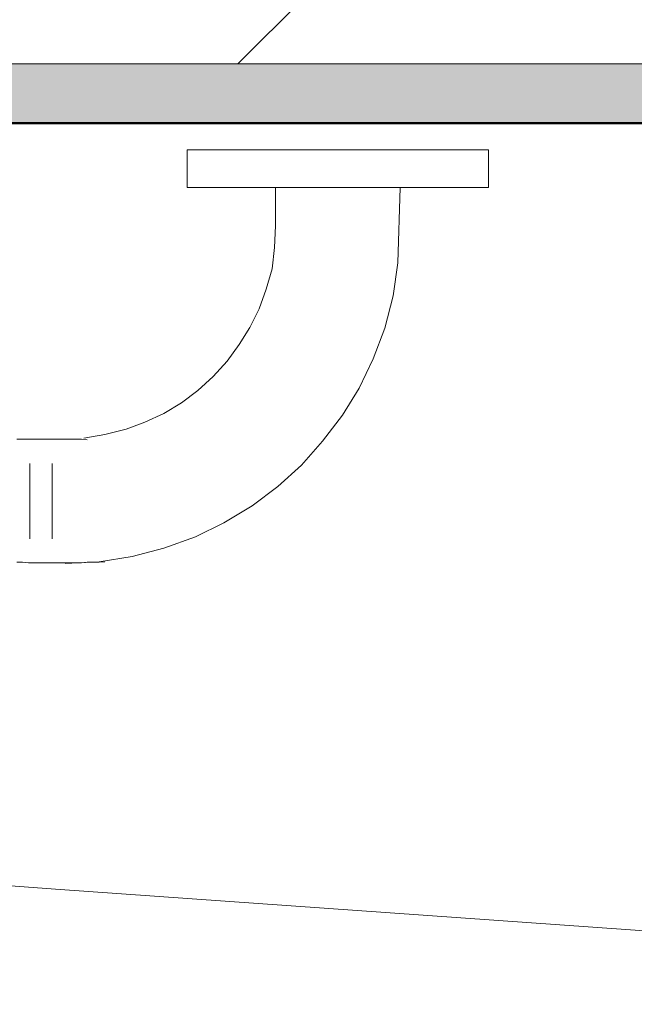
# Model space of a CAD drawing. Header units: millimetres. Extents: x -175722 to -110961, y 52375 to 104640.
# Tile 94 of 146: x -154905 to -154889, y 79753 to 79778. Entities that reach past the tile are written whole.
import ezdxf

# ---------------------------------------------------------------- set-up
doc = ezdxf.new("R2010")
doc.units = ezdxf.units.MM
for name, color, linetype, lineweight in [('A-WALL', 113, 'Continuous', 5), ('A-WALL-PATT', 111, 'Continuous', 50), ('G-IMPT', 8, 'Continuous', 5), ('I-WALL', 2, 'Continuous', 5)]:
    doc.layers.add(name, color=color, linetype=linetype, lineweight=lineweight)

# ---------------------------------------------------------------- blocks, each defined once
blk = doc.blocks.new('MISKA USTĘPOWA NPS - nowy blok1_dwg_MISKA_NP-906809-PARTER')
at = {"layer": 'G-IMPT'}
for p, q in [((2629339.04, 1571415.6), (2629262.84, 1571415.6)), ((2629339.04, 1571415.6), (2629262.84, 1571415.6)), ((2629262.84, 1571406.07), (2629262.84, 1571415.6)), ((2629262.84, 1571406.07), (2629262.84, 1571415.6)), ((2629339.04, 1571415.6), (2629339.04, 1571406.07)), ((2629339.04, 1571406.07), (2629339.04, 1571415.6)), ((2629339.04, 1571406.07), (2629262.84, 1571406.07)), ((2629339.04, 1571406.07), (2629262.84, 1571406.07)), ((2629285.17, 1571406.07), (2629285.17, 1571396.4)), ((2629285.17, 1571396.4), (2629285.17, 1571406.07)), ((2629316.12, 1571387.02), (2629316.72, 1571406.07)), ((2629316.12, 1571387.02), (2629316.72, 1571406.07)), ((2629285.17, 1571396.4), (2629284.87, 1571390.89)), ((2629285.17, 1571396.4), (2629284.87, 1571390.89)), ((2629284.87, 1571390.89), (2629284.27, 1571385.54)), ((2629284.87, 1571390.89), (2629284.27, 1571385.54)), ((2629314.93, 1571378.69), (2629316.12, 1571387.02)), ((2629314.93, 1571378.69), (2629316.12, 1571387.02)), ((2629284.27, 1571385.54), (2629282.79, 1571380.33)), ((2629284.27, 1571385.54), (2629282.79, 1571380.33)), ((2629282.79, 1571380.33), (2629281, 1571375.42)), ((2629282.79, 1571380.33), (2629281, 1571375.42)), ((2629312.85, 1571370.5), (2629314.93, 1571378.69)), ((2629312.85, 1571370.5), (2629314.93, 1571378.69)), ((2629281, 1571375.42), (2629278.62, 1571370.65)), ((2629281, 1571375.42), (2629278.62, 1571370.65)), ((2629278.62, 1571370.65), (2629275.94, 1571366.34)), ((2629278.62, 1571370.65), (2629275.94, 1571366.34)), ((2629309.87, 1571362.76), (2629312.85, 1571370.5)), ((2629309.87, 1571362.76), (2629312.85, 1571370.5)), ((2629275.94, 1571366.34), (2629272.96, 1571362.17)), ((2629275.94, 1571366.34), (2629272.96, 1571362.17)), ((2629272.96, 1571362.17), (2629269.39, 1571358.3)), ((2629272.96, 1571362.17), (2629269.39, 1571358.3)), ((2629306.3, 1571355.32), (2629309.87, 1571362.76)), ((2629306.3, 1571355.32), (2629309.87, 1571362.76)), ((2629269.39, 1571358.3), (2629265.52, 1571354.73)), ((2629269.39, 1571358.3), (2629265.52, 1571354.73)), ((2629265.52, 1571354.73), (2629261.35, 1571351.6)), ((2629265.52, 1571354.73), (2629261.35, 1571351.6)), ((2629302.13, 1571348.48), (2629306.3, 1571355.32)), ((2629302.13, 1571348.48), (2629306.3, 1571355.32)), ((2629261.35, 1571351.6), (2629256.89, 1571348.92)), ((2629261.35, 1571351.6), (2629256.89, 1571348.92)), ((2629256.89, 1571348.92), (2629252.13, 1571346.69)), ((2629256.89, 1571348.92), (2629252.13, 1571346.69)), ((2629252.13, 1571346.69), (2629247.36, 1571344.91)), ((2629252.13, 1571346.69), (2629247.36, 1571344.91)), ((2629297.07, 1571341.93), (2629302.13, 1571348.48)), ((2629297.07, 1571341.93), (2629302.13, 1571348.48)), ((2629247.36, 1571344.91), (2629242.01, 1571343.57)), ((2629247.36, 1571344.91), (2629242.01, 1571343.57)), ((2629221.17, 1571342.38), (2629219.68, 1571342.38)), ((2629221.17, 1571342.38), (2629219.68, 1571342.38)), ((2629222.66, 1571342.38), (2629221.17, 1571342.38)), ((2629222.66, 1571342.38), (2629221.17, 1571342.38)), ((2629232.18, 1571342.38), (2629222.66, 1571342.38)), ((2629222.66, 1571342.38), (2629224.15, 1571342.38)), ((2629222.66, 1571342.38), (2629232.18, 1571342.38)), ((2629222.66, 1571342.38), (2629224.15, 1571342.38)), ((2629225.64, 1571342.38), (2629224.15, 1571342.38)), ((2629225.64, 1571342.38), (2629224.15, 1571342.38)), ((2629227.12, 1571342.38), (2629225.64, 1571342.38)), ((2629227.12, 1571342.38), (2629225.64, 1571342.38)), ((2629228.61, 1571342.38), (2629227.12, 1571342.38)), ((2629228.61, 1571342.38), (2629227.12, 1571342.38)), ((2629230.1, 1571342.38), (2629228.61, 1571342.38)), ((2629230.1, 1571342.38), (2629228.61, 1571342.38)), ((2629231.59, 1571342.38), (2629230.1, 1571342.38)), ((2629231.59, 1571342.38), (2629230.1, 1571342.38)), ((2629233.08, 1571342.38), (2629231.59, 1571342.38)), ((2629233.08, 1571342.38), (2629231.59, 1571342.38)), ((2629234.57, 1571342.38), (2629233.08, 1571342.38)), ((2629234.57, 1571342.38), (2629233.08, 1571342.38)), ((2629236.05, 1571342.38), (2629234.57, 1571342.38)), ((2629236.05, 1571342.38), (2629234.57, 1571342.38)), ((2629237.54, 1571342.23), (2629236.05, 1571342.38)), ((2629236.05, 1571342.38), (2629237.54, 1571342.23)), ((2629242.01, 1571343.57), (2629236.65, 1571342.67)), ((2629242.01, 1571343.57), (2629236.65, 1571342.67)), ((2629291.72, 1571335.83), (2629297.07, 1571341.93)), ((2629291.72, 1571335.83), (2629297.07, 1571341.93)), ((2629222.96, 1571317.22), (2629222.96, 1571336.27)), ((2629222.96, 1571336.27), (2629222.96, 1571317.22)), ((2629228.61, 1571317.22), (2629228.61, 1571336.27)), ((2629228.61, 1571336.27), (2629228.61, 1571317.22)), ((2629285.76, 1571330.47), (2629291.72, 1571335.83)), ((2629285.76, 1571330.47), (2629291.72, 1571335.83)), ((2629279.21, 1571325.56), (2629285.76, 1571330.47)), ((2629279.21, 1571325.56), (2629285.76, 1571330.47)), ((2629272.07, 1571321.24), (2629279.21, 1571325.56)), ((2629272.07, 1571321.24), (2629279.21, 1571325.56)), ((2629264.93, 1571317.67), (2629272.07, 1571321.24)), ((2629264.93, 1571317.67), (2629272.07, 1571321.24)), ((2629256.89, 1571314.84), (2629264.93, 1571317.67)), ((2629256.89, 1571314.84), (2629264.93, 1571317.67)), ((2629248.85, 1571312.76), (2629256.89, 1571314.84)), ((2629248.85, 1571312.76), (2629256.89, 1571314.84)), ((2629231.89, 1571310.97), (2629240.52, 1571311.42)), ((2629240.52, 1571311.42), (2629231.89, 1571310.97)), ((2629240.52, 1571311.42), (2629248.85, 1571312.76)), ((2629240.52, 1571311.42), (2629248.85, 1571312.76)), ((2629242.01, 1571311.42), (2629240.52, 1571311.27)), ((2629240.52, 1571311.27), (2629242.01, 1571311.42)), ((2629221.17, 1571311.27), (2629219.68, 1571311.27)), ((2629221.17, 1571311.27), (2629219.68, 1571311.27)), ((2629222.66, 1571311.12), (2629221.17, 1571311.27)), ((2629222.66, 1571311.12), (2629221.17, 1571311.27)), ((2629233.67, 1571311.12), (2629222.66, 1571311.12)), ((2629222.66, 1571311.12), (2629224.15, 1571311.12)), ((2629222.66, 1571311.12), (2629233.67, 1571311.12)), ((2629222.66, 1571311.12), (2629224.15, 1571311.12)), ((2629225.64, 1571311.12), (2629224.15, 1571311.12)), ((2629225.64, 1571311.12), (2629224.15, 1571311.12)), ((2629227.12, 1571311.12), (2629225.64, 1571311.12)), ((2629227.12, 1571311.12), (2629225.64, 1571311.12)), ((2629228.61, 1571311.12), (2629227.12, 1571311.12)), ((2629228.61, 1571311.12), (2629227.12, 1571311.12)), ((2629230.1, 1571311.12), (2629228.61, 1571311.12)), ((2629230.1, 1571311.12), (2629228.61, 1571311.12)), ((2629231.59, 1571311.12), (2629230.1, 1571311.12)), ((2629231.59, 1571311.12), (2629230.1, 1571311.12)), ((2629233.08, 1571311.12), (2629231.59, 1571311.12)), ((2629233.08, 1571311.12), (2629231.59, 1571311.12)), ((2629234.57, 1571311.12), (2629233.08, 1571311.12)), ((2629234.57, 1571311.12), (2629233.08, 1571311.12)), ((2629236.05, 1571311.12), (2629234.57, 1571311.12)), ((2629236.05, 1571311.12), (2629234.57, 1571311.12)), ((2629237.54, 1571311.27), (2629236.05, 1571311.12)), ((2629237.54, 1571311.27), (2629236.05, 1571311.12)), ((2629239.03, 1571311.27), (2629237.54, 1571311.27)), ((2629239.03, 1571311.27), (2629237.54, 1571311.27)), ((2629240.52, 1571311.27), (2629239.03, 1571311.27)), ((2629240.52, 1571311.27), (2629239.03, 1571311.27))]:
    blk.add_line(p, q, dxfattribs=at)
at = {"layer": 'G-IMPT', "flags": 128}
blk.add_lwpolyline([(2629663.61, 1571197.84), (2629229.46, 1571228.57), (2629187.27, 1571231.66), (2629144.04, 1571231.14), (2629130.81, 1571228.69), (2629117.1, 1571224.96), (2629103.75, 1571220.08), (2629090.84, 1571214.07), (2629078.48, 1571206.99), (2629066.74, 1571198.87), (2629055.72, 1571189.79), (2629040.44, 1571174.19), (2629027.68, 1571157.38), (2629020.22, 1571145.11), (2629010.26, 1571124.48), (2629005.78, 1571110.53), (2629001.22, 1571091.05), (2628999.34, 1571076.76), (2628998.65, 1571062.37)], dxfattribs=at)
blk = doc.blocks.new('MISKA USTĘPOWA NPS - Typ 1-2425096-PARTER')
at = {"rotation": 269.9999999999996}
blk.add_blockref('MISKA USTĘPOWA NPS - nowy blok1_dwg_MISKA_NP-906809-PARTER', (-1570937.37, 2629723.61), dxfattribs=at)
blk = doc.blocks.new('1')
at = {"layer": 'A-WALL-PATT', "lineweight": 5}
h = blk.add_hatch(dxfattribs=at)
h.set_pattern_fill('FP_3', color=256, scale=0.1, style=0, pattern_type=2)
h.set_pattern_definition([(45, (-124135.7194, 82209.603), (-5.3033009, 5.3033009), [])])
h.paths.add_polyline_path([(-150701.154, 84968.747), (-150701.154, 84977.747), (-150825.154, 84977.747), (-150825.154, 84968.747), (-150710.154, 84968.747)])
h.paths.add_polyline_path([(-150920.154, 84968.747), (-150920.154, 84977.747), (-150935.154, 84977.747), (-150935.154, 84968.747), (-150933.654, 84968.747)])
h = blk.add_hatch(dxfattribs=at)
h.set_pattern_fill('FP_1', color=256, scale=0.1, style=0, pattern_type=2)
h.set_pattern_definition([(37.5, (-124135.7194, 82209.6026), (-0.2031655, 6.2155416), [0.1676, -4.7356, 0.1676, -5.3162, -5.2419]), (37.5, (-124135.7194, 82209.6026), (-0.2031655, 6.2155416), [-10.3871, 0.1676, -5.0743]), (7.5, (-124135.719, 82209.603), (5.7089758, 9.103654), [0.1676, -2.4775, 0.1676, -4.2517, -1.6935]), (7.5, (-124135.719, 82209.603), (5.7089758, 9.103654), [-7.0645, 0.1676, -1.5259]), (327.5, (-124139.687, 82209.6026), (10.0456335, 0.0182419), [0.1676, -1.4453, 0.1676, -5.6388, -7.5806]), (327.5, (-124139.687, 82209.6026), (10.0456335, 0.0182419), [-7.4193, 0.1676, -7.413]), (317.5, (-124139.687, 82209.603), (9.697195, 2.831187), [0.1676, -0.6388, 0.1676, -3.6388, -4.3548]), (317.5, (-124139.687, 82209.603), (9.697195, 2.831187), [-4.6129, 0.1676, -4.1872])])
h.paths.add_polyline_path([(-150710.154, 84967.247), (-150710.154, 84968.747), (-150825.154, 84968.747), (-150825.154, 84967.247), (-150711.654, 84967.247)])
h.paths.add_polyline_path([(-150920.154, 84967.247), (-150920.154, 84968.747), (-150933.654, 84968.747), (-150933.654, 84967.247), (-150924.789, 84967.247)])
at = {"layer": 'A-WALL'}
blk.add_line((-150710.154, 84968.747), (-150825.154, 84968.747), dxfattribs=at)
at = {"layer": 'I-WALL', "lineweight": 50}
blk.add_line((-150820.519, 84967.247), (-150711.654, 84967.247), dxfattribs=at)
at = {"layer": 'G-IMPT', "xscale": 0.1, "yscale": 0.1, "zscale": 0.1, "rotation": 90}
blk.add_blockref('MISKA USTĘPOWA NPS - Typ 1-2425096-PARTER', (-150705.654, 84918.747), dxfattribs=at)

msp = doc.modelspace()

# ---------------------------------------------------------------- block references
msp.add_blockref('1', (-4148.58187, -5192.22609))

doc.saveas('drawing.dxf')
